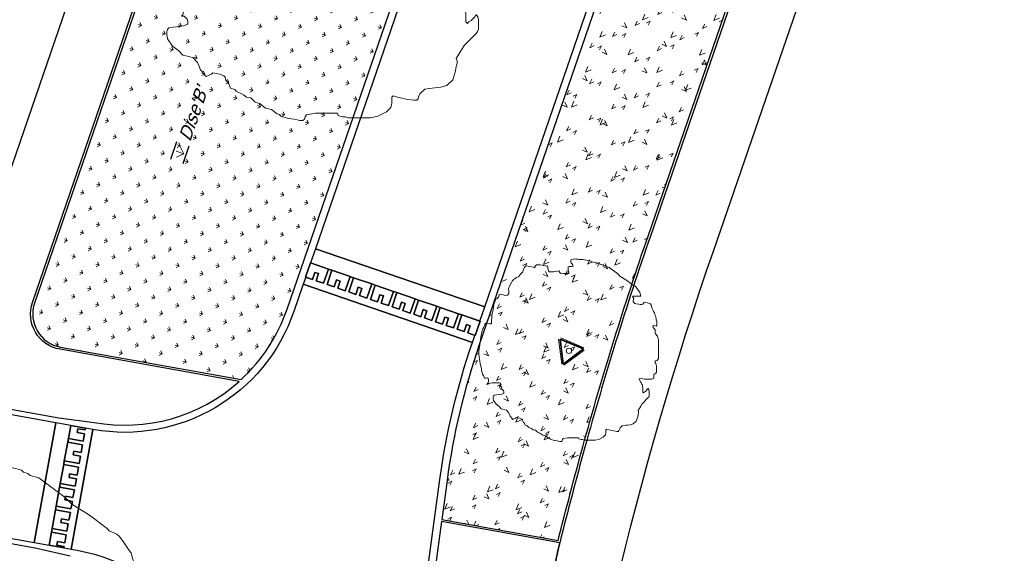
# Model space of a CAD drawing. Extents: x 131293 to 132236, y 397713 to 398701.
# Tile 22 of 63: x 131471 to 131498, y 397911 to 397926. Entities that reach past the tile are written whole.
import ezdxf
from ezdxf.enums import TextEntityAlignment as Align

# ---------------------------------------------------------------- set-up
doc = ezdxf.new("R2010")
doc.units = 0
for name, color, linetype, lineweight in [('B-boom @ 0.2', 7, 'Continuous', 18), ('N-GR-boombescherming @ 0.2', 2, 'Continuous', 25), ('N-GR-plantsoentekst @ 0.2', 190, 'Continuous', 25)]:
    doc.layers.add(name, color=color, linetype=linetype, lineweight=lineweight)
doc.layers.add('N-GR-open arcering bloemenrijk grasland', color=7, linetype='Continuous', lineweight=5, true_color=0x88bc76)
doc.layers.add('N-GR-open arcering sierplantsoen', color=7, linetype='Continuous', lineweight=5, true_color=0x54ab6a)
doc.layers.add('X-AL-contourlijnen', color=30, linetype='Continuous', plot=False)
doc.styles.add('CS Annotative', font='arial.ttf')

# ---------------------------------------------------------------- blocks, each defined once
blk = doc.blocks.new('*U78')
blk.add_lwpolyline([(-21.81, 7.49), (-22.22, 7.5), (-22.84, 7.7), (-23.25, 7.7), (-23.45, 7.39), (-23.55, 7.09), (-23.76, 6.68), (-23.86, 6.37), (-24.07, 6.17), (-24.17, 5.76), (-24.27, 5.45), (-24.33, 5.09), (-24.38, 4.73), (-24.48, 4.32), (-24.58, 3.91), (-24.69, 3.09), (-24.79, 2.68), (-24.89, 2.27), (-24.9, 1.66), (-25, 1.04), (-25.1, 0.74), (-25.21, -0.08), (-25.21, -0.9), (-24.95, -2.44), (-24.7, -3.98), (-24.5, -4.59), (-24.45, -5), (-24.4, -5.41), (-24.19, -6.03), (-24.09, -6.64), (-23.89, -6.95), (-23.68, -7.36), (-23.58, -7.67), (-23.17, -7.67), (-22.76, -7.57), (-22.56, -7.77), (-22.45, -8.08), (-22.46, -8.49), (-22.56, -8.9), (-22.76, -9.1), (-22.97, -9.41), (-22.66, -9.31), (-22.35, -9.1), (-22.05, -9), (-21.43, -8.9), (-20.51, -8.9), (-20, -8.9), (-19.38, -8.9), (-19.07, -9.01), (-19.08, -9.42), (-19.18, -9.72), (-19.38, -9.93), (-18.97, -9.93), (-18.77, -10.13), (-18.87, -10.54), (-19.08, -10.75), (-18.67, -10.75), (-18.26, -11.16), (-18.16, -11.47), (-18.16, -11.88), (-18.77, -12.08), (-19.39, -12.18), (-20.21, -12.28), (-20.82, -12.39), (-21.03, -12.59), (-21.13, -12.9), (-21.13, -13.31), (-21.03, -13.92), (-20.32, -14.95), (-19.5, -15.56), (-18.88, -16.18), (-18.06, -16.39), (-17.45, -16.59), (-16.84, -17.21), (-16.63, -17.62), (-16.43, -18.23), (-16.22, -18.44), (-16.12, -18.59), (-16.02, -18.75), (-15.61, -19.16), (-14.89, -18.85), (-14.69, -18.65), (-14.23, -18.75), (-13.77, -18.85), (-13.15, -19.06), (-12.95, -19.27), (-12.85, -19.67), (-12.64, -19.98), (-12.44, -20.19), (-12.23, -20.8), (-11.62, -21.01), (-11.41, -21.21), (-11.11, -21.42), (-10.75, -21.57), (-10.39, -21.73), (-9.98, -22.04), (-9.37, -22.14), (-8.75, -22.76), (-8.14, -22.96), (-7.32, -23.58), (-6.5, -23.78), (-5.68, -24.4), (-5.37, -24.5), (-5.17, -24.71), (-4.15, -25.02), (-3.33, -25.12), (-2.92, -25.23), (-2.51, -25.33), (-2.1, -25.33), (-1.89, -25.12), (-1.79, -24.82), (-1.58, -24.51), (-0.35, -24.31), (2.72, -24.31), (2.82, -24.62), (3.44, -24.83), (3.85, -24.83), (4.26, -24.93), (7.33, -24.94), (8.36, -24.73), (9.59, -24.12), (10.2, -23.51), (10.31, -22.89), (10.31, -22.07), (10.51, -21.87), (11.13, -22.08), (11.74, -22.18), (12.56, -22.39), (13.38, -22.49), (13.79, -22.49), (13.99, -22.29), (14.1, -21.88), (14.3, -21.57), (14.92, -20.96), (15.94, -20.8), (16.35, -20.75), (17.17, -20.65), (17.99, -20.45), (18.82, -19.63), (19.23, -18.4), (19.33, -17.79), (19.43, -17.38), (19.44, -16.97), (19.33, -16.66), (20.05, -15.43), (20.46, -14.82), (22.11, -13.18), (22.31, -12.87), (22.41, -12.57), (22.42, -11.24), (22.32, -10.83), (22.11, -10.52), (21.91, -10.83), (21.39, -11.34), (21.08, -11.54), (20.88, -11.75), (20.67, -11.54), (20.68, -10.31), (20.58, -10), (20.58, -9.59), (20.37, -9.39), (20.27, -9.08), (20.06, -8.87), (19.86, -8.26), (19.66, -7.85), (19.96, -7.75), (20.78, -7.85), (21.19, -7.95), (23.04, -7.96), (23.65, -7.75), (23.76, -7.45), (23.76, -7.04), (23.76, -6.52), (24.07, -6.42), (24.27, -6.22), (24.48, -5.91), (24.48, -4.27), (24.28, -3.55), (24.07, -3.25), (24.07, -2.84), (24.69, -2.74), (24.89, -2.43), (25, -2.12), (25.01, 3), (24.8, 4.13), (24.19, 4.75), (24.09, 5.05), (24.09, 5.87), (23.78, 6.28), (23.58, 6.49), (23.47, 6.9), (23.68, 7.1), (24.4, 6.9), (24.6, 7.1), (24.6, 7.92), (24.55, 8.13), (24.5, 8.33), (24.4, 8.64), (24.4, 9.05), (24.3, 9.36), (24.2, 9.76), (23.99, 10.18), (23.89, 10.59), (23.69, 11), (23.59, 11.3), (23.38, 11.61), (23.18, 12.02), (22.97, 12.84), (22.77, 13.15), (21.95, 13.36), (21.03, 13.46), (20.62, 13.05), (20.31, 12.95), (19.9, 12.95), (19.49, 13.05), (18.77, 13.16), (18.47, 13.26), (18.16, 13.46), (17.96, 13.67), (17.96, 14.08), (18.16, 14.69), (17.75, 15.11), (17.96, 15.31), (20.11, 15.31), (19.91, 15.92), (19.8, 16.33), (19.6, 16.54), (18.99, 17.46), (18.68, 17.87), (18.48, 18.08), (17.76, 18.38), (17.55, 18.59), (15.92, 19.82), (14.28, 20.85), (13.67, 21.47), (11.21, 23.31), (10.39, 23.52), (10.19, 23.73), (9.78, 23.83), (9.57, 24.04), (9.16, 24.14), (8.75, 24.24), (8.45, 24.34), (8.04, 24.45), (7.63, 24.65), (6.81, 24.76), (6.5, 24.86), (6.09, 25.07), (5.17, 25.22), (4.86, 25.27), (3.94, 25.48), (3.53, 25.48), (3.12, 25.48), (2.81, 25.53), (2.5, 25.58), (1.89, 25.59), (1.58, 25.69), (1.28, 25.59), (0.87, 25.48), (0.56, 25.38), (0.56, 24.87), (0.66, 24.56), (0.86, 24.36), (1.07, 23.95), (1.17, 23.64), (0.76, 23.54), (0.45, 23.54), (0.15, 23.54), (-0.16, 23.44), (-0.16, 22.52), (-0.06, 22.11), (-0.27, 21.7), (-0.88, 21.6), (-1.5, 21.6), (-2.32, 21.7), (-2.52, 21.91), (-2.83, 22.32), (-3.65, 22.11), (-4.26, 22.01), (-5.49, 22.01), (-5.7, 22.32), (-5.9, 23.04), (-5.9, 23.45), (-6, 23.76), (-6.31, 23.65), (-6.67, 23.76), (-7.03, 23.86), (-8.05, 24.07), (-9.08, 24.07), (-9.28, 23.87), (-9.49, 23.56), (-9.49, 23.15), (-9.9, 23.35), (-10.92, 23.56), (-11.95, 23.77), (-12.25, 23.56), (-12.46, 23.15), (-12.66, 22.85), (-12.87, 22.03), (-13.49, 21.41), (-13.79, 21), (-14.1, 20.7), (-14.72, 20.49), (-15.13, 20.08), (-15.44, 19.88), (-15.64, 19.68), (-15.85, 19.47), (-16.05, 19.06), (-16.46, 18.24), (-16.57, 17.93), (-16.77, 17.63), (-16.88, 17.32), (-16.77, 16.81), (-16.77, 15.99), (-17.19, 15.58), (-17.8, 15.48), (-18.31, 15.68), (-19.13, 15.79), (-19.44, 15.69), (-19.65, 14.97), (-20.06, 14.66), (-20.36, 14.56), (-20.57, 13.95), (-20.78, 13.64), (-20.98, 12.82), (-21.09, 12.21), (-21.19, 11.39), (-21.4, 10.57), (-21.5, 9.75), (-21.5, 9.13), (-21.6, 8.52), (-21.61, 7.7), (-21.81, 7.49)])
at = {"lineweight": 18}
blk.add_circle((0, 0), 1, dxfattribs=at)
blk = doc.blocks.new('*U79')
blk.add_lwpolyline([(-10.91, 3.75), (-11.11, 3.75), (-11.42, 3.85), (-11.62, 3.85), (-11.73, 3.7), (-11.78, 3.54), (-11.88, 3.34), (-11.93, 3.19), (-12.03, 3.08), (-12.09, 2.88), (-12.14, 2.72), (-12.16, 2.55), (-12.19, 2.37), (-12.24, 2.16), (-12.29, 1.96), (-12.34, 1.55), (-12.4, 1.34), (-12.45, 1.14), (-12.45, 0.83), (-12.5, 0.52), (-12.55, 0.37), (-12.6, -0.04), (-12.6, -0.45), (-12.48, -1.22), (-12.35, -1.99), (-12.25, -2.3), (-12.22, -2.5), (-12.2, -2.71), (-12.1, -3.01), (-12.05, -3.32), (-11.94, -3.47), (-11.84, -3.68), (-11.79, -3.83), (-11.59, -3.83), (-11.38, -3.78), (-11.28, -3.89), (-11.23, -4.04), (-11.23, -4.24), (-11.28, -4.45), (-11.38, -4.55), (-11.48, -4.7), (-11.33, -4.65), (-11.18, -4.55), (-11.02, -4.5), (-10.72, -4.45), (-10.25, -4.45), (-10, -4.45), (-9.69, -4.45), (-9.54, -4.5), (-9.54, -4.71), (-9.59, -4.86), (-9.69, -4.96), (-9.49, -4.96), (-9.38, -5.07), (-9.44, -5.27), (-9.54, -5.37), (-9.33, -5.37), (-9.13, -5.58), (-9.08, -5.73), (-9.08, -5.94), (-9.39, -6.04), (-9.69, -6.09), (-10.1, -6.14), (-10.41, -6.19), (-10.51, -6.29), (-10.57, -6.45), (-10.57, -6.65), (-10.52, -6.96), (-10.16, -7.47), (-9.75, -7.78), (-9.44, -8.09), (-9.03, -8.19), (-8.73, -8.3), (-8.42, -8.6), (-8.32, -8.81), (-8.21, -9.12), (-8.11, -9.22), (-8.06, -9.3), (-8.01, -9.37), (-7.81, -9.58), (-7.45, -9.43), (-7.34, -9.32), (-7.11, -9.37), (-6.88, -9.43), (-6.58, -9.53), (-6.47, -9.63), (-6.42, -9.84), (-6.32, -9.99), (-6.22, -10.09), (-6.12, -10.4), (-5.81, -10.5), (-5.71, -10.61), (-5.55, -10.71), (-5.37, -10.79), (-5.2, -10.86), (-4.99, -11.02), (-4.68, -11.07), (-4.38, -11.38), (-4.07, -11.48), (-3.66, -11.79), (-3.25, -11.89), (-2.84, -12.2), (-2.69, -12.25), (-2.59, -12.35), (-2.07, -12.51), (-1.66, -12.56), (-1.46, -12.61), (-1.25, -12.66), (-1.05, -12.66), (-0.95, -12.56), (-0.89, -12.41), (-0.79, -12.26), (-0.18, -12.15), (1.36, -12.16), (1.41, -12.31), (1.72, -12.41), (1.92, -12.41), (2.13, -12.47), (3.67, -12.47), (4.18, -12.37), (4.79, -12.06), (5.1, -11.75), (5.15, -11.45), (5.15, -11.04), (5.26, -10.93), (5.56, -11.04), (5.87, -11.09), (6.28, -11.19), (6.69, -11.25), (6.89, -11.25), (7, -11.14), (7.05, -10.94), (7.15, -10.78), (7.46, -10.48), (7.97, -10.4), (8.18, -10.38), (8.59, -10.33), (9, -10.22), (9.41, -9.81), (9.61, -9.2), (9.67, -8.89), (9.72, -8.69), (9.72, -8.48), (9.67, -8.33), (10.03, -7.72), (10.23, -7.41), (11.05, -6.59), (11.16, -6.44), (11.21, -6.28), (11.21, -5.62), (11.16, -5.41), (11.06, -5.26), (10.95, -5.41), (10.7, -5.67), (10.54, -5.77), (10.44, -5.87), (10.34, -5.77), (10.34, -5.16), (10.29, -5), (10.29, -4.8), (10.19, -4.69), (10.13, -4.54), (10.03, -4.44), (9.93, -4.13), (9.83, -3.92), (9.98, -3.87), (10.39, -3.93), (10.6, -3.98), (11.52, -3.98), (11.83, -3.88), (11.88, -3.72), (11.88, -3.52), (11.88, -3.26), (12.03, -3.21), (12.14, -3.11), (12.24, -2.96), (12.24, -2.14), (12.14, -1.78), (12.04, -1.62), (12.04, -1.42), (12.34, -1.37), (12.45, -1.21), (12.5, -1.06), (12.5, 1.5), (12.4, 2.06), (12.09, 2.37), (12.04, 2.53), (12.04, 2.94), (11.89, 3.14), (11.79, 3.24), (11.74, 3.45), (11.84, 3.55), (12.2, 3.45), (12.3, 3.55), (12.3, 3.96), (12.28, 4.06), (12.25, 4.17), (12.2, 4.32), (12.2, 4.52), (12.15, 4.68), (12.1, 4.88), (12, 5.09), (11.95, 5.29), (11.84, 5.5), (11.79, 5.65), (11.69, 5.81), (11.59, 6.01), (11.49, 6.42), (11.38, 6.57), (10.98, 6.68), (10.51, 6.73), (10.31, 6.53), (10.15, 6.47), (9.95, 6.47), (9.75, 6.53), (9.39, 6.58), (9.23, 6.63), (9.08, 6.73), (8.98, 6.84), (8.98, 7.04), (9.08, 7.35), (8.88, 7.55), (8.98, 7.65), (10.05, 7.65), (9.95, 7.96), (9.9, 8.17), (9.8, 8.27), (9.49, 8.73), (9.34, 8.93), (9.24, 9.04), (8.88, 9.19), (8.78, 9.29), (7.96, 9.91), (7.14, 10.43), (6.83, 10.73), (5.61, 11.66), (5.2, 11.76), (5.09, 11.86), (4.89, 11.91), (4.79, 12.02), (4.58, 12.07), (4.38, 12.12), (4.22, 12.17), (4.02, 12.22), (3.81, 12.33), (3.4, 12.38), (3.25, 12.43), (3.05, 12.53), (2.58, 12.61), (2.43, 12.64), (1.97, 12.74), (1.76, 12.74), (1.56, 12.74), (1.41, 12.77), (1.25, 12.79), (0.95, 12.79), (0.79, 12.84), (0.64, 12.79), (0.43, 12.74), (0.28, 12.69), (0.28, 12.44), (0.33, 12.28), (0.43, 12.18), (0.53, 11.97), (0.58, 11.82), (0.38, 11.77), (0.23, 11.77), (0.07, 11.77), (-0.08, 11.72), (-0.08, 11.26), (-0.03, 11.05), (-0.13, 10.85), (-0.44, 10.8), (-0.75, 10.8), (-1.16, 10.85), (-1.26, 10.95), (-1.41, 11.16), (-1.82, 11.06), (-2.13, 11.01), (-2.75, 11.01), (-2.85, 11.16), (-2.95, 11.52), (-2.95, 11.72), (-3, 11.88), (-3.16, 11.83), (-3.33, 11.88), (-3.51, 11.93), (-4.03, 12.03), (-4.54, 12.03), (-4.64, 11.93), (-4.74, 11.78), (-4.74, 11.57), (-4.95, 11.68), (-5.46, 11.78), (-5.97, 11.88), (-6.13, 11.78), (-6.23, 11.58), (-6.33, 11.42), (-6.43, 11.01), (-6.74, 10.71), (-6.9, 10.5), (-7.05, 10.35), (-7.36, 10.25), (-7.56, 10.04), (-7.72, 9.94), (-7.82, 9.84), (-7.92, 9.74), (-8.03, 9.53), (-8.23, 9.12), (-8.28, 8.97), (-8.39, 8.81), (-8.44, 8.66), (-8.39, 8.4), (-8.39, 7.99), (-8.59, 7.79), (-8.9, 7.74), (-9.16, 7.84), (-9.57, 7.89), (-9.72, 7.84), (-9.82, 7.48), (-10.03, 7.33), (-10.18, 7.28), (-10.29, 6.97), (-10.39, 6.82), (-10.49, 6.41), (-10.54, 6.1), (-10.59, 5.69), (-10.7, 5.28), (-10.75, 4.87), (-10.75, 4.57), (-10.8, 4.26), (-10.8, 3.85), (-10.91, 3.75)])
at = {"lineweight": 18}
blk.add_circle((0, 0), 0.375, dxfattribs=at)
blk = doc.blocks.new('*U80')
blk.add_lwpolyline([(-32.72, 11.24), (-33.33, 11.24), (-34.25, 11.55), (-34.87, 11.55), (-35.18, 11.09), (-35.33, 10.63), (-35.64, 10.02), (-35.79, 9.56), (-36.1, 9.25), (-36.26, 8.64), (-36.41, 8.17), (-36.49, 7.64), (-36.57, 7.1), (-36.72, 6.48), (-36.88, 5.87), (-37.03, 4.64), (-37.19, 4.03), (-37.34, 3.41), (-37.34, 2.49), (-37.5, 1.57), (-37.65, 1.11), (-37.81, -0.12), (-37.81, -1.35), (-37.43, -3.66), (-37.05, -5.96), (-36.75, -6.89), (-36.67, -7.5), (-36.59, -8.12), (-36.29, -9.04), (-36.14, -9.96), (-35.83, -10.42), (-35.52, -11.04), (-35.37, -11.5), (-34.76, -11.5), (-34.14, -11.35), (-33.84, -11.66), (-33.68, -12.12), (-33.68, -12.73), (-33.84, -13.35), (-34.15, -13.65), (-34.45, -14.11), (-33.99, -13.96), (-33.53, -13.65), (-33.07, -13.5), (-32.15, -13.35), (-30.76, -13.35), (-30, -13.35), (-29.07, -13.36), (-28.61, -13.51), (-28.61, -14.12), (-28.77, -14.59), (-29.08, -14.89), (-28.46, -14.89), (-28.15, -15.2), (-28.31, -15.82), (-28.62, -16.12), (-28, -16.12), (-27.39, -16.74), (-27.24, -17.2), (-27.24, -17.82), (-28.16, -18.12), (-29.08, -18.27), (-30.31, -18.43), (-31.24, -18.58), (-31.54, -18.88), (-31.7, -19.35), (-31.7, -19.96), (-31.55, -20.88), (-30.47, -22.42), (-29.25, -23.34), (-28.33, -24.27), (-27.1, -24.58), (-26.18, -24.89), (-25.25, -25.81), (-24.95, -26.43), (-24.64, -27.35), (-24.34, -27.66), (-24.18, -27.89), (-24.03, -28.12), (-23.42, -28.74), (-22.34, -28.28), (-22.03, -27.97), (-21.34, -28.12), (-20.65, -28.28), (-19.73, -28.59), (-19.42, -28.9), (-19.27, -29.51), (-18.96, -29.97), (-18.65, -30.28), (-18.35, -31.2), (-17.43, -31.51), (-17.12, -31.82), (-16.66, -32.13), (-16.12, -32.36), (-15.59, -32.59), (-14.97, -33.05), (-14.05, -33.21), (-13.13, -34.13), (-12.21, -34.44), (-10.98, -35.37), (-9.75, -35.68), (-8.52, -36.6), (-8.06, -36.76), (-7.76, -37.06), (-6.22, -37.53), (-4.99, -37.68), (-4.38, -37.84), (-3.76, -37.99), (-3.15, -37.99), (-2.84, -37.69), (-2.68, -37.23), (-2.38, -36.77), (-0.53, -36.46), (4.08, -36.47), (4.23, -36.93), (5.16, -37.24), (5.77, -37.24), (6.38, -37.4), (11, -37.41), (12.53, -37.1), (14.38, -36.18), (15.3, -35.26), (15.46, -34.34), (15.46, -33.11), (15.77, -32.8), (16.69, -33.11), (17.61, -33.27), (18.84, -33.58), (20.07, -33.74), (20.68, -33.74), (20.99, -33.43), (21.15, -32.81), (21.46, -32.35), (22.38, -31.43), (23.92, -31.21), (24.53, -31.13), (25.76, -30.98), (26.99, -30.67), (28.23, -29.44), (28.84, -27.6), (29, -26.68), (29.15, -26.07), (29.15, -25.45), (29, -24.99), (30.08, -23.15), (30.7, -22.23), (33.16, -19.77), (33.47, -19.31), (33.62, -18.85), (33.63, -16.85), (33.47, -16.24), (33.17, -15.78), (32.86, -16.24), (32.09, -17), (31.63, -17.31), (31.32, -17.62), (31.01, -17.31), (31.02, -15.47), (30.86, -15), (30.86, -14.39), (30.56, -14.08), (30.4, -13.62), (30.1, -13.31), (29.79, -12.39), (29.49, -11.77), (29.95, -11.62), (31.18, -11.78), (31.79, -11.93), (34.56, -11.94), (35.48, -11.63), (35.63, -11.17), (35.64, -10.56), (35.64, -9.79), (36.1, -9.64), (36.41, -9.33), (36.71, -8.87), (36.72, -6.41), (36.41, -5.33), (36.11, -4.87), (36.11, -4.26), (37.03, -4.1), (37.34, -3.64), (37.49, -3.18), (37.51, 4.5), (37.2, 6.19), (36.28, 7.12), (36.13, 7.58), (36.13, 8.81), (35.67, 9.42), (35.37, 9.73), (35.21, 10.35), (35.52, 10.65), (36.6, 10.35), (36.9, 10.65), (36.91, 11.88), (36.83, 12.19), (36.75, 12.5), (36.6, 12.96), (36.6, 13.57), (36.45, 14.03), (36.3, 14.65), (35.99, 15.26), (35.84, 15.88), (35.53, 16.49), (35.38, 16.96), (35.07, 17.42), (34.77, 18.03), (34.46, 19.26), (34.15, 19.72), (32.93, 20.03), (31.54, 20.19), (30.93, 19.58), (30.46, 19.42), (29.85, 19.42), (29.24, 19.58), (28.16, 19.73), (27.7, 19.89), (27.24, 20.2), (26.93, 20.51), (26.93, 21.12), (27.24, 22.04), (26.63, 22.66), (26.94, 22.96), (30.16, 22.96), (29.86, 23.88), (29.71, 24.5), (29.4, 24.8), (28.48, 26.19), (28.02, 26.8), (27.71, 27.11), (26.64, 27.58), (26.33, 27.88), (23.88, 29.73), (21.42, 31.28), (20.5, 32.2), (16.82, 34.97), (15.59, 35.28), (15.28, 35.59), (14.67, 35.74), (14.36, 36.05), (13.74, 36.21), (13.13, 36.36), (12.67, 36.52), (12.05, 36.67), (11.44, 36.98), (10.21, 37.13), (9.75, 37.29), (9.14, 37.6), (7.75, 37.83), (7.29, 37.91), (5.91, 38.22), (5.29, 38.22), (4.68, 38.22), (4.22, 38.3), (3.76, 38.38), (2.84, 38.38), (2.38, 38.53), (1.91, 38.38), (1.3, 38.23), (0.84, 38.08), (0.84, 37.31), (0.99, 36.85), (1.3, 36.54), (1.6, 35.92), (1.75, 35.46), (1.14, 35.31), (0.68, 35.31), (0.22, 35.31), (-0.24, 35.16), (-0.25, 33.77), (-0.09, 33.16), (-0.4, 32.54), (-1.32, 32.39), (-2.25, 32.4), (-3.48, 32.55), (-3.78, 32.86), (-4.24, 33.47), (-5.47, 33.17), (-6.39, 33.02), (-8.24, 33.02), (-8.55, 33.48), (-8.85, 34.56), (-8.85, 35.17), (-9, 35.63), (-9.47, 35.48), (-10, 35.64), (-10.54, 35.79), (-12.08, 36.1), (-13.61, 36.1), (-13.92, 35.8), (-14.23, 35.34), (-14.23, 34.72), (-14.84, 35.03), (-16.38, 35.34), (-17.92, 35.65), (-18.38, 35.34), (-18.69, 34.73), (-19, 34.27), (-19.3, 33.04), (-20.23, 32.12), (-20.69, 31.51), (-21.15, 31.05), (-22.08, 30.74), (-22.69, 30.13), (-23.15, 29.82), (-23.46, 29.51), (-23.77, 29.21), (-24.08, 28.59), (-24.7, 27.36), (-24.85, 26.9), (-25.16, 26.44), (-25.31, 25.98), (-25.16, 25.21), (-25.16, 23.98), (-25.78, 23.37), (-26.7, 23.22), (-27.47, 23.53), (-28.7, 23.68), (-29.16, 23.53), (-29.47, 22.45), (-30.08, 21.99), (-30.55, 21.84), (-30.86, 20.92), (-31.16, 20.46), (-31.47, 19.23), (-31.63, 18.31), (-31.78, 17.08), (-32.09, 15.85), (-32.25, 14.62), (-32.25, 13.7), (-32.41, 12.78), (-32.41, 11.55), (-32.72, 11.24)])
at = {"lineweight": 18}
blk.add_circle((0, 0), 1.12, dxfattribs=at)
blk = doc.blocks.new('CS Boombescherming')
at = {"lineweight": 5}
for p, q in [((-2.11, 0.34), (1.07, 1.88)), ((1.09, -1.84), (1.36, 1.68)), ((-2.14, 0), (0.78, -1.99))]:
    blk.add_line(p, q, dxfattribs=at)
at = {"lineweight": 35}
for p, q in [((-2.03, 0.16), (1.16, 1.7)), ((0.9, -1.83), (1.16, 1.7)), ((-2.03, 0.16), (0.9, -1.83))]:
    blk.add_line(p, q, dxfattribs=at)
blk = doc.blocks.new('CS Plantsoentekst')
at = {"linetype": 'Continuous', "lineweight": 18}
for q in [(-2.6, 0.23), (-1.8, 0.56), (-1, 0.23)]:
    blk.add_line((-1.8, -0.56), q, dxfattribs=at)
at = {"flags": 128}
for points in [[(-3.1, 0.9), (-0.5, 0.9)], [(-3.1, -0.9), (-0.5, -0.9)]]:
    blk.add_lwpolyline(points, dxfattribs=at)
at = {"style": 'CS Annotative', "oblique": 20}
blk.add_attdef('Plantsoensoort', text='', height=1.8, dxfattribs=at).set_placement((0, 0), align=Align.MIDDLE_LEFT)

msp = doc.modelspace()

# ---------------------------------------------------------------- hatches: boundary and pattern name
at = {"layer": 'N-GR-open arcering bloemenrijk grasland'}
h = msp.add_hatch(dxfattribs=at)
h.set_pattern_fill('CS-BLOEMENGRAS', color=256, scale=0.2)
h.set_pattern_definition([(26, (131533.129, 397995.6495), (0.0106245, 1.008348), [0.13116, -0.5713]), (64, (131533.129, 397995.64947), (0.0106281, 1.0083522), [0.14064, -1.32386]), (207, (131532.9011, 397995.4215), (-0.010013, -1.00808), [0.11648, -0.64698]), (243, (131532.9011, 397995.42153), (-0.0100051, -1.008071), [0.12306, -1.39734]), (114, (131532.9062, 397995.8745), (-0.553445, -0.7386674), [0.15936, -1.21758]), (155, (131532.9062, 397995.8745), (-0.553449, -0.73867), [0.14576, -1.08284]), (22, (131533.1271, 397995.2475), (0.3944594, 0.9763405), [0.16958, -1.11702]), (68, (131533.1271, 397995.2475), (-0.798441, 0.49438), [0.17396, -0.87906])])
edge = h.paths.add_edge_path()
edge.add_line((131491.682, 397929.747), (131488.616, 397930.14))
edge.add_line((131488.616, 397930.14), (131488.612, 397930.13))
edge.add_line((131488.612, 397930.13), (131488.187, 397930.277))
edge.add_line((131488.187, 397930.277), (131483.437, 397916.47))
edge.add_arc((131502.16, 397910.029), 19.8, 161.0151, 172.3029)
edge.add_line((131482.538, 397912.681), (131482.391, 397911.593))
edge.add_line((131482.391, 397911.593), (131485.641, 397911.007))
edge.add_arc((131622.569, 397876.325), 141.252, 164.68973, 165.78654, ccw=False)
edge.add_arc((131582.784, 397886.941), 100.076, 160.99697, 164.53795, ccw=False)
edge.add_line((131488.162, 397919.528), (131491.682, 397929.747))
at = {"layer": 'N-GR-open arcering sierplantsoen'}
h = msp.add_hatch(dxfattribs=at)
h.set_pattern_fill('CS-SIERPLANTSOEN', color=256, scale=0.1, angle=359.9963)
h.set_pattern_definition([(161.01506342, (-199188.28697, 655740.61057), (-0.44933938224, -0.21930371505), [0.09375, -0.6133567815]), (116.01506342, (-199188.28697, 655740.61057), (-0.44933938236, -0.2193037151), [0.09375, -0.40625]), (206.01506342, (-199188.28697, 655740.61057), (0.2193037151, -0.44933938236), [0.09375, -0.40625])])
edge = h.paths.add_edge_path()
edge.add_line((131481.99, 397928.863), (131481.801, 397928.928))
edge.add_line((131481.801, 397928.928), (131476.477, 397930.76))
edge.add_line((131476.477, 397930.76), (131475.621, 397931.054))
edge.add_line((131475.621, 397931.054), (131471.012, 397917.635))
edge.add_arc((131471.901, 397917.33), 0.94, 161.0447, 259.8057)
edge.add_line((131471.735, 397916.405), (131476.783, 397915.497))
edge.add_arc((131473.529, 397919.025), 4.8, 312.6842, 341.0151)
edge.add_line((131478.068, 397917.464), (131481.99, 397928.863))

# ---------------------------------------------------------------- linework, layer by layer
at = {"layer": 'X-AL-contourlijnen', "flags": 128}
for points in [[(131498.108, 398002.254), (131469.721, 397919.602)], [(131490.804, 397953.868), (131487.746, 397944.979), (131487.681, 397944.79), (131487.258, 397943.561), (131487.193, 397943.372), (131485.693, 397939.011), (131482.179, 397928.798), (131478.861, 397919.155), (131483.589, 397917.528), (131487.998, 397930.342), (131490.145, 397936.583), (131492.943, 397944.716), (131495.09, 397950.957)], [(131472.005, 397910.561), (131471.03, 397910.788), (131462.482, 397912.331), (131462.402, 397911.888), (131462.107, 397911.941), (131461.867, 397910.613)]]:
    msp.add_lwpolyline(points, dxfattribs=at)
msp.add_lwpolyline([(131468.477, 397915.009), (131471.686, 397914.43), (131472.679, 397914.301, 0.230802), (131476.727, 397915.446), (131471.724, 397916.346, -0.459742), (131470.955, 397917.655), (131475.584, 397931.131), (131475.974, 397932.266), (131478.663, 397940.097), (131479.053, 397941.231), (131480.635, 397945.839), (131481.22, 397947.542), (131483.767, 397954.956)], format="xyb", dxfattribs=at)
for points in [[(131481.99, 397928.863), (131481.801, 397928.928), (131476.477, 397930.76), (131475.621, 397931.054), (131471.012, 397917.635, 0.459742), (131471.735, 397916.405), (131476.783, 397915.497, 0.12425), (131478.068, 397917.464)], [(131491.682, 397929.747), (131488.616, 397930.14), (131488.612, 397930.13), (131488.187, 397930.277), (131483.437, 397916.47, 0.049292), (131482.538, 397912.681), (131482.391, 397911.593), (131485.641, 397911.007, -0.004786), (131486.33, 397913.622, -0.015452), (131488.162, 397919.528)], [(131485.429, 397899.919, -0.04938), (131489.979, 397919.09), (131493.484, 397929.268), (131491.782, 397929.855), (131491.742, 397929.74), (131488.219, 397919.509, 0.015452), (131486.388, 397913.606, 0.004885), (131485.686, 397910.938, -0.00897), (131485.273, 397909.183, 0.022488), (131483.669, 397900.337), (131481.421, 397883.694), (131481.26, 397882.505), (131479.46, 397869.181, -0.424542), (131478.3, 397868.329), (131476.87, 397868.574, 0.305615), (131480.75, 397864.866), (131486.269, 397863.922), (131486.774, 397866.879), (131482.048, 397867.688, -0.40396), (131481.226, 397868.807)], [(131482.34, 397912.708, -0.049292), (131483.248, 397916.535), (131478.52, 397918.162), (131478.257, 397917.399, -0.370016), (131472.643, 397914.104), (131472.039, 397910.758), (131472.205, 397910.729, -0.398809), (131476.277, 397905.181), (131481.232, 397904.512)], [(131482.383, 397911.534), (131482.142, 397909.748), (131485.273, 397909.183, 0.00897), (131485.686, 397910.938)]]:
    msp.add_lwpolyline(points, format="xyb", close=True, dxfattribs=at)
for points in [[(131455.999, 397917.108), (131449.504, 397918.28), (131446.207, 397918.875), (131445.912, 397918.928), (131443.845, 397919.301), (131443.55, 397919.355), (131442.166, 397919.604), (131429.766, 397921.842), (131428.626, 397922.048), (131428.022, 397918.702), (131462.214, 397912.532), (131462.509, 397912.478), (131471.006, 397910.945), (131471.61, 397914.291)], [(131478.861, 397919.155), (131478.725, 397918.758), (131479.224, 397918.586), (131479.323, 397918.552), (131479.829, 397918.378), (131479.928, 397918.344), (131480.434, 397918.17), (131480.533, 397918.136), (131481.039, 397917.962), (131481.138, 397917.927), (131481.644, 397917.753), (131481.744, 397917.719), (131482.25, 397917.545), (131482.349, 397917.511), (131482.855, 397917.337), (131482.954, 397917.303), (131483.453, 397917.131), (131483.589, 397917.528)], [(131482.113, 397917.148), (131481.905, 397917.22), (131481.973, 397917.418), (131481.874, 397917.452), (131481.806, 397917.254), (131481.607, 397917.322), (131481.744, 397917.719), (131481.644, 397917.753), (131481.508, 397917.356), (131481.3, 397917.428), (131481.368, 397917.626), (131481.269, 397917.66), (131481.2, 397917.462), (131481.002, 397917.53), (131481.138, 397917.927), (131481.039, 397917.962), (131480.903, 397917.564), (131480.695, 397917.636), (131480.763, 397917.834), (131480.664, 397917.869), (131480.595, 397917.67), (131480.397, 397917.738), (131480.533, 397918.136), (131480.434, 397918.17), (131480.297, 397917.773), (131480.089, 397917.844), (131480.158, 397918.043), (131480.058, 397918.077), (131479.99, 397917.878), (131479.791, 397917.947), (131479.928, 397918.344), (131479.829, 397918.378), (131479.692, 397917.981), (131479.484, 397918.052), (131479.552, 397918.251), (131479.453, 397918.285), (131479.385, 397918.086), (131479.186, 397918.155), (131479.323, 397918.552), (131479.224, 397918.586), (131479.087, 397918.189), (131478.879, 397918.261), (131478.947, 397918.459), (131478.848, 397918.493), (131478.78, 397918.295), (131478.588, 397918.361), (131478.52, 397918.162), (131483.248, 397916.535), (131483.316, 397916.734), (131483.115, 397916.803), (131483.184, 397917.002), (131483.084, 397917.036), (131483.016, 397916.837), (131482.817, 397916.906), (131482.954, 397917.303), (131482.855, 397917.337), (131482.718, 397916.94), (131482.51, 397917.011), (131482.578, 397917.21), (131482.479, 397917.244), (131482.411, 397917.045), (131482.212, 397917.114), (131482.349, 397917.511), (131482.25, 397917.545)], [(131478.581, 397918.363), (131478.78, 397918.295), (131478.848, 397918.493), (131478.947, 397918.459), (131478.879, 397918.261), (131479.087, 397918.189), (131479.224, 397918.586), (131478.718, 397918.76)], [(131479.224, 397918.586), (131479.087, 397918.189), (131478.879, 397918.261), (131478.947, 397918.459), (131478.848, 397918.493), (131478.78, 397918.295), (131478.581, 397918.363), (131478.718, 397918.76)], [(131479.186, 397918.155), (131479.385, 397918.086), (131479.453, 397918.285), (131479.552, 397918.251), (131479.484, 397918.052), (131479.692, 397917.981), (131479.829, 397918.378), (131479.323, 397918.552)], [(131479.829, 397918.378), (131479.692, 397917.981), (131479.484, 397918.052), (131479.552, 397918.251), (131479.453, 397918.285), (131479.385, 397918.086), (131479.186, 397918.155), (131479.323, 397918.552)], [(131479.791, 397917.947), (131479.99, 397917.878), (131480.058, 397918.077), (131480.158, 397918.043), (131480.089, 397917.844), (131480.297, 397917.773), (131480.434, 397918.17), (131479.928, 397918.344)], [(131480.434, 397918.17), (131480.297, 397917.773), (131480.089, 397917.844), (131480.158, 397918.043), (131480.058, 397918.077), (131479.99, 397917.878), (131479.791, 397917.947), (131479.928, 397918.344)], [(131480.397, 397917.738), (131480.595, 397917.67), (131480.664, 397917.869), (131480.763, 397917.834), (131480.695, 397917.636), (131480.903, 397917.564), (131481.039, 397917.962), (131480.533, 397918.136)], [(131481.039, 397917.962), (131480.903, 397917.564), (131480.695, 397917.636), (131480.763, 397917.834), (131480.664, 397917.869), (131480.595, 397917.67), (131480.397, 397917.738), (131480.533, 397918.136)], [(131481.002, 397917.53), (131481.2, 397917.462), (131481.269, 397917.66), (131481.368, 397917.626), (131481.3, 397917.428), (131481.508, 397917.356), (131481.644, 397917.753), (131481.138, 397917.927)], [(131481.644, 397917.753), (131481.508, 397917.356), (131481.3, 397917.428), (131481.368, 397917.626), (131481.269, 397917.66), (131481.2, 397917.462), (131481.002, 397917.53), (131481.138, 397917.927)], [(131481.607, 397917.322), (131481.806, 397917.254), (131481.874, 397917.452), (131481.973, 397917.418), (131481.905, 397917.22), (131482.113, 397917.148), (131482.25, 397917.545), (131481.744, 397917.719)], [(131482.25, 397917.545), (131482.113, 397917.148), (131481.905, 397917.22), (131481.973, 397917.418), (131481.874, 397917.452), (131481.806, 397917.254), (131481.607, 397917.322), (131481.744, 397917.719)], [(131482.212, 397917.114), (131482.411, 397917.045), (131482.479, 397917.244), (131482.578, 397917.21), (131482.51, 397917.011), (131482.718, 397916.94), (131482.855, 397917.337), (131482.349, 397917.511)], [(131482.855, 397917.337), (131482.718, 397916.94), (131482.51, 397917.011), (131482.578, 397917.21), (131482.479, 397917.244), (131482.411, 397917.045), (131482.212, 397917.114), (131482.349, 397917.511)], [(131482.817, 397916.906), (131483.016, 397916.837), (131483.084, 397917.036), (131483.184, 397917.002), (131483.115, 397916.803), (131483.323, 397916.732), (131483.46, 397917.129), (131482.954, 397917.303)], [(131483.46, 397917.129), (131483.323, 397916.732), (131483.115, 397916.803), (131483.184, 397917.002), (131483.084, 397917.036), (131483.016, 397916.837), (131482.817, 397916.906), (131482.954, 397917.303)], [(131471.712, 397912.492), (131471.731, 397912.595), (131471.826, 397913.122), (131471.844, 397913.225), (131471.939, 397913.751), (131471.958, 397913.855), (131472.023, 397914.216), (131471.659, 397914.282), (131471.61, 397914.291), (131471.006, 397910.945), (131471.056, 397910.936), (131471.419, 397910.87), (131471.485, 397911.232), (131471.503, 397911.335), (131471.598, 397911.862), (131471.617, 397911.965)], [(131472.643, 397914.104), (131472.437, 397914.142), (131472.427, 397914.09), (131472.221, 397914.127), (131472.202, 397914.024), (131472.409, 397913.987), (131472.371, 397913.78), (131471.958, 397913.855), (131471.939, 397913.751), (131472.353, 397913.677), (131472.314, 397913.46), (131472.107, 397913.498), (131472.088, 397913.394), (131472.295, 397913.357), (131472.258, 397913.15), (131471.844, 397913.225), (131471.826, 397913.122), (131472.239, 397913.047), (131472.2, 397912.83), (131471.993, 397912.868), (131471.975, 397912.764), (131472.181, 397912.727), (131472.144, 397912.52), (131471.731, 397912.595), (131471.712, 397912.492), (131472.125, 397912.417), (131472.086, 397912.201), (131471.88, 397912.238), (131471.861, 397912.135), (131472.068, 397912.097), (131472.03, 397911.891), (131471.617, 397911.965), (131471.598, 397911.862), (131472.012, 397911.787), (131471.973, 397911.571), (131471.766, 397911.608), (131471.747, 397911.505), (131471.954, 397911.467), (131471.917, 397911.261), (131471.503, 397911.335), (131471.485, 397911.232), (131471.898, 397911.157), (131471.859, 397910.941), (131471.652, 397910.978), (131471.634, 397910.875), (131471.84, 397910.838), (131471.833, 397910.796), (131472.039, 397910.758)], [(131472.409, 397913.987), (131472.202, 397914.024), (131472.221, 397914.127), (131472.427, 397914.09), (131472.437, 397914.142), (131472.023, 397914.216), (131471.958, 397913.855), (131472.371, 397913.78)], [(131472.437, 397914.142), (131472.427, 397914.09), (131472.221, 397914.127), (131472.202, 397914.024), (131472.409, 397913.987), (131472.371, 397913.78), (131471.958, 397913.855), (131472.023, 397914.216)], [(131472.258, 397913.15), (131472.295, 397913.357), (131472.088, 397913.394), (131472.107, 397913.498), (131472.314, 397913.46), (131472.353, 397913.677), (131471.939, 397913.751), (131471.844, 397913.225)], [(131472.353, 397913.677), (131472.314, 397913.46), (131472.107, 397913.498), (131472.088, 397913.394), (131472.295, 397913.357), (131472.258, 397913.15), (131471.844, 397913.225), (131471.939, 397913.751)], [(131472.144, 397912.52), (131472.181, 397912.727), (131471.975, 397912.764), (131471.993, 397912.868), (131472.2, 397912.83), (131472.239, 397913.047), (131471.826, 397913.122), (131471.731, 397912.595)], [(131472.239, 397913.047), (131472.2, 397912.83), (131471.993, 397912.868), (131471.975, 397912.764), (131472.181, 397912.727), (131472.144, 397912.52), (131471.731, 397912.595), (131471.826, 397913.122)], [(131472.03, 397911.891), (131472.068, 397912.097), (131471.861, 397912.135), (131471.88, 397912.238), (131472.086, 397912.201), (131472.125, 397912.417), (131471.712, 397912.492), (131471.617, 397911.965)], [(131472.125, 397912.417), (131472.086, 397912.201), (131471.88, 397912.238), (131471.861, 397912.135), (131472.068, 397912.097), (131472.03, 397911.891), (131471.617, 397911.965), (131471.712, 397912.492)], [(131471.917, 397911.261), (131471.954, 397911.467), (131471.747, 397911.505), (131471.766, 397911.608), (131471.973, 397911.571), (131472.012, 397911.787), (131471.598, 397911.862), (131471.503, 397911.335)], [(131472.012, 397911.787), (131471.973, 397911.571), (131471.766, 397911.608), (131471.747, 397911.505), (131471.954, 397911.467), (131471.917, 397911.261), (131471.503, 397911.335), (131471.598, 397911.862)], [(131471.898, 397911.157), (131471.485, 397911.232), (131471.419, 397910.87), (131471.833, 397910.796), (131471.84, 397910.838), (131471.634, 397910.875), (131471.652, 397910.978), (131471.859, 397910.941)], [(131471.898, 397911.157), (131471.859, 397910.941), (131471.652, 397910.978), (131471.634, 397910.875), (131471.84, 397910.838), (131471.833, 397910.796), (131471.419, 397910.87), (131471.485, 397911.232)]]:
    msp.add_lwpolyline(points, close=True, dxfattribs=at)

# ---------------------------------------------------------------- block references
at = {"layer": 'B-boom @ 0.2', "xscale": 0.2, "yscale": 0.2, "zscale": 0.2}
for name, p in [('*U78', (131478.931, 397927.8)), ('*U79', (131485.942, 397916.302)), ('*U80', (131467.772, 397905.761))]:
    msp.add_blockref(name, p, dxfattribs=at)
at = {"layer": 'N-GR-boombescherming @ 0.2', "xscale": 0.2, "yscale": 0.2, "zscale": 0.2, "rotation": 71.02}
msp.add_blockref('CS Boombescherming', (131485.942, 397916.302), dxfattribs=at)
at = {"layer": 'N-GR-plantsoentekst @ 0.2', "xscale": 0.2, "yscale": 0.2, "zscale": 0.2, "rotation": 71.01877456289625}
msp.add_blockref('CS Plantsoentekst', (131475.193, 397922.184), dxfattribs=at).add_auto_attribs({'Plantsoensoort': "Dise'B'"})

doc.saveas('drawing.dxf')
